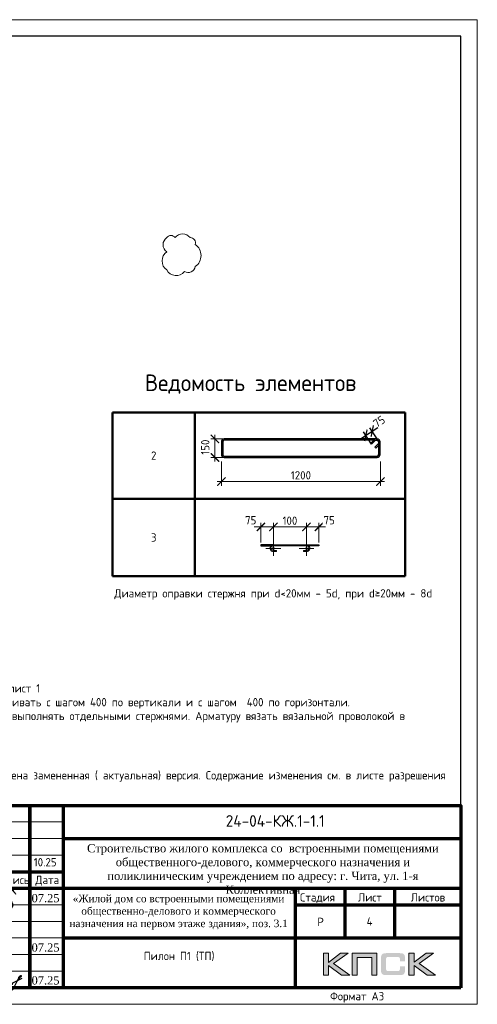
# Model space of a CAD drawing. Header units: millimetres. Extents: x 349531 to 1063351, y -131924 to 96186.
# Tile 147 of 230: x 665152 to 678961, y -117668 to -87968. Entities that reach past the tile are written whole.
import ezdxf
from ezdxf.enums import TextEntityAlignment as Align

# ---------------------------------------------------------------- set-up
doc = ezdxf.new("R2010")
doc.units = ezdxf.units.MM
doc.linetypes.add('CENTER2', pattern=[28.575, 19.05, -3.175, 3.175, -3.175])
doc.linetypes.add('GOST2.303 4', pattern=[7, 5, -2, 0])
for name, color, linetype in [('PDF7_Text', 7, 'Continuous'), ('PDF8_Text', 7, 'Continuous'), ('Рамка печать', 7, 'Continuous'), ('ТОЛСТЫЕ_ОСНОВНЫЕ', 6, 'Continuous')]:
    doc.layers.add(name, color=color, linetype=linetype)
for name, color, linetype, lineweight in [('Арм_шпильки', 143, 'Continuous', 18), ('Выноски', 20, 'Continuous', 20), ('Каркасы ригель', 3, 'Continuous', 0), ('Осевая', 10, 'CENTER2', 20), ('подоснова', 151, 'Continuous', 5), ('поз.', 2, 'Continuous', 25), ('размер', 1, 'Continuous', 25), ('РАЗМЕРЫ', 1, 'Continuous', 9), ('Рамка', 7, 'Continuous', 70), ('Текст', 7, 'Continuous', 25), ('ТОНКИЕ', 7, 'Continuous', 9)]:
    doc.layers.add(name, color=color, linetype=linetype, lineweight=lineweight)
doc.styles.add('GOST 2.304', font='CS_Gost2304.shx')
doc.styles.add('GOST-2.304_Type-B', font='GOST_Common.ttf')
doc.styles.add('PDF Times New Roman', font='times.ttf')
doc.styles.add('style1', font='GOST_Common.ttf', dxfattribs={"height": 500})
doc.styles.add('ГОСТ', font='GOST_Common.ttf')
doc.dimstyles.new('мой', dxfattribs={"dimscale": 100, "dimtxt": 2.5, "dimasz": 2.5, "dimexe": 1.25, "dimexo": 0.625, "dimtad": 1, "dimdec": 0, "dimtxsty": 'GOST-2.304_Type-B', "dimblk": 'ARCHTICK', "dimcen": 2.5, "dimdle": 2, "dimaunit": 1, "dimadec": 1, "dimazin": 2, "dimtfac": 1, "dimtdec": 0, "dimtmove": 1, "dimatfit": 3, "dimfxl": 1, "dimtfill": 1, "dimlwd": -1, "dimlwe": -1, "dimarcsym": 0})
doc.dimstyles.new('мой 25', dxfattribs={"dimscale": 100, "dimtxt": 2.5, "dimasz": 2.5, "dimexe": 1.25, "dimexo": 0.625, "dimtad": 1, "dimdec": 0, "dimlfac": 0.5, "dimtxsty": 'GOST-2.304_Type-B', "dimblk": 'ARCHTICK', "dimcen": 2.5, "dimdle": 1.25, "dimaunit": 1, "dimadec": 1, "dimazin": 2, "dimtfac": 1, "dimtdec": 0, "dimtmove": 1, "dimatfit": 3, "dimfxl": 6, "dimfxlon": 1, "dimtfill": 1, "dimlwd": -1, "dimlwe": -1, "dimarcsym": 0})
doc.dimstyles.new('СПДС', dxfattribs={"dimscale": 100, "dimtxt": 2.5, "dimasz": 2.5, "dimexe": 1.25, "dimexo": 0, "dimtad": 1, "dimdec": 0, "dimtxsty": 'GOST-2.304_Type-B', "dimblk": 'ARCHTICK', "dimcen": 2.5, "dimdle": 2, "dimadec": 0, "dimazin": 2, "dimtfac": 0.75, "dimtdec": 0, "dimtmove": 1, "dimatfit": 3, "dimfxl": 1, "dimtolj": 1, "dimarcsym": 1})

# ---------------------------------------------------------------- blocks, each defined once
blk = doc.blocks.new('*T493')
at = {"layer": 'Выноски', "color": 0, "linetype": 'ByBlock', "lineweight": 50, "transparency": 16777216}
for p, q in [((0, 0), (8834, 0)), ((0, 0), (0, -4943)), ((2484, 0), (2484, -4943)), ((8834, 0), (8834, -4943)), ((0, -2606), (8834, -2606)), ((0, -4943), (8834, -4943))]:
    blk.add_line(p, q, dxfattribs=at)
at = {"layer": 'Выноски', "color": 0, "transparency": 16777216, "char_height": 250, "width": 2183.67, "attachment_point": 5, "style": 'GOST-2.304_Type-B'}
for s, insert in [('2', (1242, -1303)), ('3', (1242, -3774))]:
    blk.add_mtext(s, dxfattribs=dict(at, insert=insert))
blk = doc.blocks.new('*U490')
for p, q in [((-8, 0), (-7, 7.2)), ((-7, -7.2), (-8, 0)), ((-7, 7.2), (-4.2, 14)), ((-4.2, 14), (0.2, 19.8)), ((0.2, 19.8), (6, 24.2)), ((6, 24.2), (12.8, 27)), ((12.8, 27), (20, 28)), ((44, 28), (20, 28)), ((20, 20), (44, 20)), ((44, 20), (44, 28)), ((262.7, 28), (286.7, 28)), ((262.7, 20), (262.7, 28)), ((286.7, 20), (262.7, 20)), ((293.9, 27), (286.7, 28)), ((300.7, 24.2), (293.9, 27)), ((306.5, 19.8), (300.7, 24.2)), ((310.9, 14), (306.5, 19.8)), ((313.7, 7.2), (310.9, 14)), ((314.7, 0), (313.7, 7.2)), ((-4.2, -14), (-7, -7.2)), ((0.2, -19.8), (-4.2, -14)), ((6, -24.2), (0.2, -19.8)), ((12.8, -27), (6, -24.2)), ((20, -28), (12.8, -27)), ((20, -28), (286.7, -28)), ((286.7, -28), (293.9, -27)), ((293.9, -27), (300.7, -24.2)), ((300.7, -24.2), (306.5, -19.8)), ((306.5, -19.8), (310.9, -14)), ((310.9, -14), (313.7, -7.2)), ((313.7, -7.2), (314.7, 0))]:
    blk.add_line(p, q)
at = {"color": 0, "linetype": 'ByBlock', "lineweight": -2}
for p, q in [((0, 0), (0.7, 5.2)), ((0.7, 5.2), (2.7, 10)), ((2.7, 10), (5.9, 14.1)), ((5.9, 14.1), (10, 17.3)), ((10, 17.3), (14.8, 19.3)), ((14.8, 19.3), (20, 20)), ((291.8, 19.3), (286.7, 20)), ((296.7, 17.3), (291.8, 19.3)), ((300.8, 14.1), (296.7, 17.3)), ((304, 10), (300.8, 14.1)), ((306, 5.2), (304, 10)), ((306.7, 0), (306, 5.2)), ((0.7, -5.2), (0, 0)), ((2.7, -10), (0.7, -5.2)), ((5.9, -14.1), (2.7, -10)), ((10, -17.3), (5.9, -14.1)), ((14.8, -19.3), (10, -17.3)), ((20, -20), (14.8, -19.3)), ((20, -20), (286.7, -20)), ((286.7, -20), (291.8, -19.3)), ((291.8, -19.3), (296.7, -17.3)), ((296.7, -17.3), (300.8, -14.1)), ((300.8, -14.1), (304, -10)), ((304, -10), (306, -5.2)), ((306, -5.2), (306.7, 0))]:
    blk.add_line(p, q, dxfattribs=at)
at = {"style": 'GOST 2.304', "oblique": 15, "flags": 9}
for tag, p in [('ДИАМЕТР', (117.8, -62.2)), ('ДЛИНА', (118.1, -72.5)), ('ПОЗИЦИЯ', (118, -56.6)), ('КЛАСС', (118, -67.8)), ('МАССА', (118.7, -78.2))]:
    blk.add_attdef(tag, p, '', height=2.5, dxfattribs=at)
blk = doc.blocks.new('_ArchTick')
at = {"color": 0, "linetype": 'ByBlock', "const_width": 0.15}
blk.add_lwpolyline([(-0.5, -0.5), (0.5, 0.5)], dxfattribs=at)
blk = doc.blocks.new('*D492')
at = {"layer": 'DEFPOINTS', "color": 0, "lineweight": 50, "transparency": 16777216}
for p in [(673807, -103268), (672807, -103805), (673807, -103804)]:
    blk.add_point(p, dxfattribs=at)
at = {"layer": 'РАЗМЕРЫ', "color": 0, "linetype": 'Continuous', "transparency": 16777216}
for p, q in [((672607, -103268), (674007, -103268)), ((672807, -103743), (672807, -103143)), ((673807, -103742), (673807, -103143))]:
    blk.add_line(p, q, dxfattribs=at)
at = {"layer": 'РАЗМЕРЫ', "color": 0, "transparency": 16777216, "xscale": 250, "yscale": 250, "zscale": 250, "rotation": 180}
blk.add_blockref('_ArchTick', (672807, -103268), dxfattribs=at)
at = {"layer": 'РАЗМЕРЫ', "color": 0, "transparency": 16777216, "xscale": 250, "yscale": 250, "zscale": 250}
blk.add_blockref('_ArchTick', (673807, -103268), dxfattribs=at)
at = {"layer": 'РАЗМЕРЫ', "color": 0, "transparency": 16777216, "insert": (673307, -103080), "char_height": 250, "attachment_point": 5, "style": 'GOST-2.304_Type-B', "bg_fill": 3, "box_fill_scale": 1.1, "bg_fill_color": 256, "bg_fill_true_color": 13158600, "bg_fill_transparency": 0}
blk.add_mtext('100', dxfattribs=at)
blk = doc.blocks.new('*D498')
at = {"layer": 'DEFPOINTS', "color": 0}
for p in [(672431, -103804), (672807, -103805)]:
    blk.add_point(p, dxfattribs=at)
at = {"layer": 'РАЗМЕРЫ', "color": 0, "linetype": 'Continuous'}
for p, q in [((673007, -103268), (672231, -103268)), ((672431, -103742), (672431, -103143)), ((672807, -103743), (672807, -103143))]:
    blk.add_line(p, q, dxfattribs=at)
at = {"layer": 'РАЗМЕРЫ', "color": 0, "xscale": 250, "yscale": 250, "zscale": 250, "rotation": 180}
blk.add_blockref('_ArchTick', (672431, -103268), dxfattribs=at)
at = {"layer": 'РАЗМЕРЫ', "color": 0, "xscale": 250, "yscale": 250, "zscale": 250}
blk.add_blockref('_ArchTick', (672807, -103268), dxfattribs=at)
at = {"layer": 'РАЗМЕРЫ', "color": 0, "insert": (672124, -103066), "char_height": 250, "attachment_point": 5, "style": 'GOST-2.304_Type-B', "bg_fill": 3, "box_fill_scale": 1.1, "bg_fill_color": 256, "bg_fill_true_color": 13158600, "bg_fill_transparency": 0}
blk.add_mtext('75', dxfattribs=at)
at = {"layer": 'DEFPOINTS', "color": 0}
blk.add_point((672431, -103268), dxfattribs=at)
blk = doc.blocks.new('*D499')
at = {"layer": 'DEFPOINTS', "color": 0}
for p in [(673807, -103805), (674183, -103804)]:
    blk.add_point(p, dxfattribs=at)
at = {"layer": 'РАЗМЕРЫ', "color": 0, "linetype": 'Continuous'}
for p, q in [((673607, -103268), (674383, -103268)), ((673807, -103743), (673807, -103143)), ((674183, -103742), (674183, -103143))]:
    blk.add_line(p, q, dxfattribs=at)
at = {"layer": 'РАЗМЕРЫ', "color": 0, "xscale": 250, "yscale": 250, "zscale": 250, "rotation": 180}
blk.add_blockref('_ArchTick', (673807, -103268), dxfattribs=at)
at = {"layer": 'РАЗМЕРЫ', "color": 0, "xscale": 250, "yscale": 250, "zscale": 250}
blk.add_blockref('_ArchTick', (674183, -103268), dxfattribs=at)
at = {"layer": 'РАЗМЕРЫ', "color": 0, "insert": (674490, -103066), "char_height": 250, "attachment_point": 5, "style": 'GOST-2.304_Type-B', "bg_fill": 3, "box_fill_scale": 1.1, "bg_fill_color": 256, "bg_fill_true_color": 13158600, "bg_fill_transparency": 0}
blk.add_mtext('75', dxfattribs=at)
at = {"layer": 'DEFPOINTS', "color": 0}
blk.add_point((674183, -103268), dxfattribs=at)
blk = doc.blocks.new('*U510')
at = {"color": 0, "linetype": 'ByBlock', "lineweight": -2}
for p, q in [((-10, 1176.4), (-10, 12.5)), ((-10, 1169.4), (-10, 1176.4)), ((22, 1128), (-3.4, 1153.5)), ((0, 1169.4), (0, 1176.4)), ((0, 1150.1), (0, 12.5)), ((3.7, 1160.6), (29.1, 1135.1)), ((108.8, 1198.9), (12.5, 1198.9)), ((108.8, 1188.9), (12.5, 1188.9)), ((29.1, 1135.1), (22, 1128)), ((53.8, 1159.8), (28.3, 1185.2)), ((38.8, 1188.9), (60.9, 1166.9)), ((60.9, 1166.9), (53.8, 1159.8)), ((121.3, 12.5), (121.3, 1176.4)), ((131.3, 12.5), (131.3, 1176.4)), ((12.5, 0), (108.8, 0)), ((12.5, -10), (108.8, -10))]:
    blk.add_line(p, q, dxfattribs=at)
for centre, radius, start, end in [((12.5, 1176.4), 22.5, 90, 180), ((12.5, 1169.4), 22.5, 180, 225), ((12.5, 1176.4), 12.5, 90, 180), ((12.5, 1169.4), 12.5, 180, 225), ((19.5, 1176.4), 12.5, 45, 90), ((108.8, 1176.4), 22.5, 0, 90), ((108.8, 1176.4), 12.5, 0, 90), ((12.5, 12.5), 22.5, 180, 270), ((12.5, 12.5), 12.5, 180, 270), ((108.8, 12.5), 12.5, 270, 0), ((108.8, 12.5), 22.5, 270, 0)]:
    blk.add_arc(centre, radius, start, end, dxfattribs=at)
at = {"style": 'GOST 2.304', "oblique": 15, "flags": 9}
for tag, p in [('ДИАМЕТР', (-52.8, -63)), ('КЛАСС', (-53, -68.7)), ('ДЛИНА', (-52.5, -73.8)), ('ПОЗИЦИЯ', (-52.3, -58)), ('МАССА', (-52.3, -78.3))]:
    blk.add_attdef(tag, p, '', height=2.5, dxfattribs=at)
blk = doc.blocks.new('*D530')
at = {"layer": 'DEFPOINTS', "color": 0, "transparency": 16777216}
for p in [(671238, -100945), (676037, -101083), (671238, -101900)]:
    blk.add_point(p, dxfattribs=at)
at = {"layer": 'РАЗМЕРЫ', "color": 0, "linetype": 'Continuous', "transparency": 16777216}
for p, q in [((671238, -101300), (671238, -102025)), ((676037, -101300), (676037, -102025)), ((676162, -101900), (671113, -101900))]:
    blk.add_line(p, q, dxfattribs=at)
at = {"layer": 'РАЗМЕРЫ', "color": 0, "transparency": 16777216, "xscale": 250, "yscale": 250, "zscale": 250, "rotation": 180}
blk.add_blockref('_ArchTick', (671238, -101900), dxfattribs=at)
at = {"layer": 'РАЗМЕРЫ', "color": 0, "transparency": 16777216, "xscale": 250, "yscale": 250, "zscale": 250}
blk.add_blockref('_ArchTick', (676037, -101900), dxfattribs=at)
at = {"layer": 'РАЗМЕРЫ', "color": 0, "transparency": 16777216, "insert": (673638, -101712), "char_height": 250, "attachment_point": 5, "style": 'GOST-2.304_Type-B', "bg_fill": 3, "box_fill_scale": 1.1, "bg_fill_color": 256, "bg_fill_true_color": 13158600, "bg_fill_transparency": 0}
blk.add_mtext('1200', dxfattribs=at)
blk = doc.blocks.new('*D531')
at = {"layer": 'DEFPOINTS', "color": 0, "transparency": 16777216}
for p in [(671044, -100613), (672553, -100613), (672208, -101173)]:
    blk.add_point(p, dxfattribs=at)
at = {"layer": 'РАЗМЕРЫ', "color": 0, "linetype": 'Continuous', "transparency": 16777216}
for p, q in [((671644, -100613), (670919, -100613)), ((671044, -101298), (671044, -100488)), ((671644, -101173), (670919, -101173))]:
    blk.add_line(p, q, dxfattribs=at)
at = {"layer": 'РАЗМЕРЫ', "color": 0, "transparency": 16777216, "insert": (670751, -100862), "char_height": 250, "attachment_point": 5, "rotation": 90, "style": 'GOST-2.304_Type-B', "bg_fill": 3, "box_fill_scale": 1.1, "bg_fill_color": 256, "bg_fill_true_color": 13158600, "bg_fill_transparency": 0}
blk.add_mtext('150', dxfattribs=at)
at = {"layer": 'РАЗМЕРЫ', "color": 0, "transparency": 16777216, "xscale": 250, "yscale": 250, "zscale": 250}
for p, rotation in [((671044, -100613), 90), ((671044, -101173), 270)]:
    blk.add_blockref('_ArchTick', p, dxfattribs=dict(at, rotation=rotation))
blk = doc.blocks.new('*U1380')
at = {"layer": 'ТОЛСТЫЕ_ОСНОВНЫЕ', "color": 6}
blk.add_lwpolyline([(20, 5), (415, 5), (415, 292), (20, 292)], close=True, dxfattribs=at)
at = {"layer": 'ТОНКИЕ'}
blk.add_lwpolyline([(0, 0), (420, 0), (420, 297), (0, 297)], close=True, dxfattribs=at)
at = {"layer": 'Текст', "style": 'style1'}
blk.add_text('Формат А3', height=2.5, dxfattribs=at).set_placement((375.57, 1.2))
blk = doc.blocks.new('11')
at = {"layer": 'Выноски'}
for p, q in [((47885, 66608), (47944, 66700)), ((47944, 66700), (47962, 66737)), ((47962, 66737), (47989, 66781)), ((47989, 66781), (48016, 66806)), ((48016, 66806), (48038, 66823)), ((48038, 66823), (48060, 66786)), ((48060, 66786), (48058, 66769))]:
    blk.add_line(p, q, dxfattribs=at)
blk.add_lwpolyline([(47863, 66761), (47937, 66865), (47843, 66458), (47885, 66564), (47905, 66616), (47954, 66628), (47979, 66606), (47957, 66539), (47937, 66487), (47947, 66458), (47991, 66470), (48051, 66611), (48041, 66569), (48023, 66505), (48023, 66448), (48065, 66448), (48090, 66529), (48110, 66608), (48043, 66369), (47972, 66275), (47954, 66344), (47991, 66389), (48078, 66431), (48142, 66470), (48154, 66441), (48204, 66512), (48246, 66606), (48209, 66455), (48204, 66418), (48295, 66574), (48265, 66463), (48265, 66455), (48312, 66453), (48342, 66529), (48347, 66584), (48337, 66465), (48349, 66453), (48401, 66569), (48443, 66616), (48461, 66678), (48466, 66727), (48436, 66811), (48399, 66754), (48399, 66618), (48389, 66549), (48374, 66507), (48416, 66564), (48441, 66576), (48451, 66524), (48433, 66482), (48419, 66453), (48424, 66428), (48458, 66421)], dxfattribs=at)
blk = doc.blocks.new('яяя')
at = {"lineweight": 30}
for points in [[(345424, 110432), (345425, 110410), (345424, 110397), (345417, 110379), (345406, 110350), (345390, 110319), (345357, 110275), (345310, 110221), (345265, 110176), (345198, 110110), (345161, 110077), (345133, 110066), (345116, 110066), (345102, 110075), (345090, 110091), (345082, 110115), (345074, 110146), (345066, 110182), (345064, 110206), (345067, 110234), (345077, 110278), (345095, 110320), (345114, 110361), (345134, 110395), (345159, 110428), (345195, 110469), (345228, 110506), (345284, 110560), (345331, 110595), (345379, 110625), (345435, 110648), (345486, 110670), (345532, 110686), (345573, 110696), (345605, 110698), (345621, 110695), (345635, 110687), (345648, 110671), (345656, 110649), (345659, 110625), (345659, 110583), (345656, 110553), (345647, 110523), (345635, 110489), (345387, 110033), (345349, 109985), (345311, 109948), (345247, 109889), (345209, 109858), (345192, 109844), (345180, 109837), (345157, 109833), (345150, 109835), (345140, 109842), (345135, 109856), (345138, 109881), (345148, 109892), (345183, 109930), (345267, 110024), (345343, 110105), (345455, 110213), (345617, 110343), (345775, 110456), (345811, 110526), (345838, 110607), (345890, 110740), (345902, 110771), (345698, 110295), (345672, 110226), (345626, 110132), (345572, 110032), (345518, 109953), (345481, 109918), (345497, 110001), (345567, 110147), (345655, 110301), (345760, 110442)], [(345481, 109918), (345476, 109896), (345475, 109874), (345485, 109861), (345506, 109866), (345539, 109891), (345632, 109983), (345968, 110450), (346022, 110527), (346029, 110560), (346027, 110579), (346026, 110590), (346010, 110605), (345993, 110609), (345975, 110601), (345962, 110584), (345954, 110562), (345857, 110421), (345783, 110292), (345741, 110183), (345701, 110079), (345665, 109985), (345660, 109952), (345666, 109929), (345669, 109915), (345682, 109910), (345702, 109914), (345735, 109941), (345846, 110007), (346065, 110160), (346075, 110193), (346070, 110217), (346066, 110236), (346052, 110241), (346030, 110241), (346007, 110228), (345978, 110203), (345960, 110164), (345892, 110010), (345895, 109986), (345904, 109966), (345925, 109964), (345969, 109968), (346045, 110000), (346218, 110114), (346261, 110154), (346280, 110184), (346282, 110210), (346278, 110225), (346263, 110229), (346241, 110222), (346220, 110198), (346162, 110049), (345989, 109904), (345932, 109849), (345906, 109805), (345891, 109739), (345890, 109690), (345899, 109652), (345924, 109647), (345956, 109655), (345980, 109674), (346058, 109838), (346158, 110046), (346261, 110098), (346314, 110120), (346292, 110079), (346269, 110036), (346261, 110008), (346267, 109998), (346293, 109998), (346363, 110039), (346445, 110095), (346421, 110068), (346414, 110040), (346407, 110011), (346416, 109990), (346466, 109972), (346509, 109977), (346574, 109984), (347172, 110293)], [(346586, 109971), (346543, 109917), (346509, 109873), (346489, 109825), (346475, 109767), (346472, 109710), (346478, 109675), (346485, 109641), (346501, 109621), (346517, 109602), (346542, 109589), (346568, 109592), (346605, 109620), (346680, 109731), (346736, 109842), (346865, 110115), (346962, 110290), (346969, 110318), (346979, 110360), (347013, 110403), (347056, 110434), (347091, 110450), (347109, 110450), (347121, 110434), (347115, 110405), (347072, 110355), (347012, 110307), (346924, 110222)]]:
    blk.add_lwpolyline(points, dxfattribs=at)
blk = doc.blocks.new('Патрушев')
at = {"color": 5, "lineweight": 25}
blk.add_lwpolyline([(58.5, -35.1), (59.7, -32), (60.2, -29.8), (60.5, -28.8), (60.8, -27.6), (61.1, -26.3), (61.4, -24.7), (61.6, -23), (61.8, -21.6), (61.8, -20.5), (61.7, -19.5), (61.5, -18.6), (61.3, -17.9), (61, -17.3), (60.6, -16.9), (60.5, -16.7), (60.4, -16.6), (60.3, -16.5), (60, -16.4), (59.7, -16.4), (59.6, -16.4), (59.4, -16.5), (59.3, -16.7), (59.3, -17), (59.4, -17.1), (61.8, -21), (63.1, -22.9), (63.7, -23.6), (64.5, -24.6), (65.5, -25.9), (66.4, -27.1), (66.9, -27.7), (67.4, -28.4), (67.7, -28.9), (68, -29.5), (68.4, -30.4), (68.7, -31), (68.8, -31.7), (68.9, -32.2), (68.9, -32.7), (68.9, -33.3), (68.8, -33.8), (68.6, -34.6), (68.3, -35.2), (67.9, -35.7), (67.6, -36.2), (66.9, -36.8), (66.4, -37.1), (65.9, -37.5), (65.3, -37.9), (64.8, -38.1), (64.1, -38.3), (63.6, -38.4), (62.5, -38.5), (61.6, -38.5), (60.9, -38.4), (60.1, -38.3), (59.3, -38), (58.4, -37.7), (57.7, -37.5), (56.6, -37.3), (55.9, -36.9), (54.9, -36.3), (53.8, -35.7), (53.1, -35.2), (52.2, -34.7), (51.3, -34.1), (50.1, -33.3), (49.1, -32.3), (48, -31.1), (47.1, -29.9), (46.1, -28.7), (45.2, -27.6), (44.7, -26.5), (44.3, -25.1), (44, -24.3), (44, -23.3), (43.9, -22.5), (44, -21.5), (44.2, -20.6), (44.5, -20), (44.7, -19.1), (45, -18.2), (45.5, -17.4), (45.8, -16.9), (46.4, -16.1), (47, -15.5), (47.8, -14.8), (48.6, -14.3), (49.4, -13.8), (50.5, -13.3), (51.6, -12.9), (52.7, -12.5), (54.2, -12.1), (55.4, -11.9), (56.9, -11.8), (58.3, -11.8), (59.6, -11.9), (61, -12.1), (62.7, -12.4), (64.5, -12.9), (66.2, -13.6), (67.6, -14.3), (68.9, -15.1), (70, -16.3), (71.1, -17.5), (71.7, -18.3), (72.3, -19.3)], dxfattribs=at)
blk = doc.blocks.new('штамп кж1.1')
at = {"layer": 'Рамка печать', "lineweight": 20}
h = blk.add_hatch(color=0, dxfattribs=at)
h.paths.add_polyline_path([(419458, -85094), (419234, -85094), (418867, -85370), (418867, -85094), (418712, -85094), (418712, -85757), (418867, -85757), (418867, -85466), (419264, -85757), (419512, -85757), (419019, -85406)])
h.paths.add_polyline_path([(419737, -85219), (420175, -85219), (420175, -85757), (420329, -85757), (420329, -85094), (420165, -85094), (419583, -85094), (419583, -85251), (419583, -85757), (419737, -85757)])
h.paths.add_polyline_path([(421451, -85091), (421295, -85091), (421295, -85754), (421451, -85754), (421451, -85462), (421847, -85754), (422095, -85754), (421602, -85403), (422041, -85091), (421818, -85091), (421451, -85367)])
blk.add_hatch(color=204, dxfattribs=at).paths.add_polyline_path([(421166, -85165), (421164, -85157), (421161, -85151), (421158, -85145), (421154, -85139), (421151, -85134), (421147, -85129), (421143, -85124), (421139, -85120), (421133, -85117), (421128, -85113), (421122, -85109), (421115, -85107), (421108, -85104), (421100, -85101), (421093, -85099), (421075, -85096), (421056, -85093), (421035, -85092), (421012, -85091), (420617, -85091), (420594, -85092), (420573, -85093), (420553, -85096), (420536, -85099), (420528, -85102), (420521, -85104), (420514, -85107), (420508, -85110), (420502, -85113), (420496, -85117), (420491, -85120), (420486, -85124), (420482, -85129), (420478, -85134), (420474, -85139), (420471, -85145), (420468, -85151), (420466, -85158), (420463, -85165), (420461, -85172), (420457, -85188), (420455, -85206), (420453, -85226), (420453, -85248), (420453, -85596), (420453, -85618), (420455, -85638), (420457, -85656), (420461, -85673), (420463, -85680), (420466, -85687), (420468, -85694), (420471, -85700), (420474, -85705), (420478, -85711), (420482, -85716), (420486, -85720), (420491, -85725), (420496, -85728), (420502, -85731), (420508, -85735), (420514, -85738), (420521, -85740), (420528, -85743), (420536, -85745), (420553, -85749), (420573, -85751), (420594, -85753), (420617, -85754), (421012, -85754), (421035, -85753), (421056, -85752), (421075, -85749), (421092, -85746), (421100, -85743), (421108, -85741), (421115, -85738), (421122, -85735), (421128, -85732), (421133, -85728), (421139, -85725), (421143, -85720), (421147, -85716), (421151, -85711), (421154, -85706), (421158, -85700), (421161, -85694), (421164, -85688), (421166, -85680), (421169, -85673), (421172, -85656), (421175, -85639), (421176, -85618), (421177, -85596), (421177, -85487), (421022, -85487), (421022, -85576), (421022, -85582), (421021, -85588), (421020, -85594), (421019, -85599), (421017, -85604), (421015, -85608), (421012, -85612), (421008, -85616), (421005, -85619), (421001, -85622), (420996, -85624), (420991, -85626), (420987, -85627), (420981, -85628), (420974, -85628), (420968, -85629), (420649, -85629), (420644, -85628), (420639, -85628), (420635, -85626), (420631, -85624), (420627, -85621), (420624, -85618), (420620, -85615), (420617, -85611), (420615, -85607), (420613, -85603), (420611, -85598), (420609, -85593), (420607, -85584), (420607, -85574), (420607, -85256), (420607, -85250), (420607, -85245), (420609, -85240), (420610, -85235), (420611, -85231), (420613, -85228), (420616, -85225), (420619, -85221), (420622, -85218), (420626, -85216), (420630, -85214), (420634, -85212), (420639, -85211), (420643, -85210), (420649, -85210), (420654, -85210), (420968, -85210), (420974, -85210), (420981, -85210), (420986, -85212), (420991, -85213), (420996, -85215), (421000, -85217), (421004, -85220), (421008, -85223), (421011, -85227), (421014, -85231), (421017, -85235), (421019, -85240), (421020, -85245), (421021, -85250), (421022, -85257), (421022, -85263), (421022, -85336), (421177, -85336), (421177, -85248), (421176, -85226), (421175, -85206), (421172, -85188), (421168, -85172)])
at = {"layer": 'Рамка', "color": 7}
for p, q in [((405358, -83134), (405358, -80634)), ((407358, -83134), (407358, -80634)), ((410858, -81634), (422858, -81634)), ((404358, -82634), (410858, -82634)), ((404358, -83134), (422858, -83134)), ((419358, -83134), (419358, -84634)), ((420858, -83134), (420858, -84634)), ((417858, -83634), (422858, -83634)), ((417858, -83634), (422858, -83634)), ((410858, -84634), (422858, -84634))]:
    blk.add_line(p, q, dxfattribs=at)
at = {"layer": 'Рамка'}
for p, q in [((406358, -86134), (406358, -80634)), ((408358, -86134), (408358, -80634)), ((408358, -80634), (408358, -86134)), ((409858, -80634), (409858, -86134)), ((409858, -86134), (409858, -80634)), ((410858, -80634), (410858, -86134)), ((417858, -83134), (417858, -86134))]:
    blk.add_line(p, q, dxfattribs=at)
at = {"layer": 'Рамка', "color": 7, "lineweight": 15}
for p, q in [((404358, -81134), (410858, -81134)), ((404358, -81634), (410858, -81634)), ((404358, -82134), (410858, -82134)), ((404358, -83634), (410858, -83634)), ((404358, -84134), (410858, -84134)), ((404358, -84634), (410858, -84634)), ((404358, -85134), (410858, -85134)), ((404358, -85634), (410858, -85634))]:
    blk.add_line(p, q, dxfattribs=at)
at = {"layer": 'Рамка'}
blk.add_lwpolyline([(422858, -86134), (404358, -86134), (404358, -80634), (422858, -80634)], close=True, dxfattribs=at)
at = {"layer": 'Рамка печать', "color": 0, "lineweight": 20}
for points in [[(418712, -85757), (418712, -85094), (418867, -85094), (418867, -85370), (419234, -85094), (419458, -85094), (419019, -85406), (419512, -85757), (419264, -85757), (418867, -85466), (418867, -85757), (418712, -85757)], [(419737, -85757), (419737, -85219), (420175, -85219), (420175, -85757), (420329, -85757), (420329, -85094), (420165, -85094), (419583, -85094), (419583, -85251), (419583, -85757), (419737, -85757)], [(421295, -85754), (421295, -85091), (421451, -85091), (421451, -85367), (421818, -85091), (422041, -85091), (421602, -85403), (422095, -85754), (421847, -85754), (421451, -85462), (421451, -85754), (421295, -85754)]]:
    blk.add_lwpolyline(points, close=True, dxfattribs=at)
at = {"color": 5, "xscale": 24.5, "yscale": 24.5, "zscale": 24.5}
blk.add_blockref('Патрушев', (407651, -82836), dxfattribs=at)
at = {"color": 2, "lineweight": 60, "xscale": 0.5, "yscale": 0.5, "zscale": 0.5}
blk.add_blockref('яяя', (236038, -140993), dxfattribs=at)
at = {"layer": 'Выноски', "color": 0}
blk.add_blockref('11', (360773, -151499), dxfattribs=at)
at = {"layer": 'PDF7_Text', "char_height": 248, "attachment_point": 7, "style": 'PDF Times New Roman'}
for s, insert in [('Патрушев', (406387, -83634)), ('07.25', (409908, -83561)), ('07.25', (409908, -85050)), ('Жукова', (406381, -86056)), ('07.25', (409908, -86042))]:
    blk.add_mtext(s, dxfattribs=dict(at, insert=insert))
at = {"layer": 'PDF7_Text', "insert": (406426, -85084), "char_height": 247.95, "attachment_point": 7, "style": 'PDF Times New Roman'}
blk.add_mtext_dynamic_manual_height_columns('{\\C256;Куликов}', width=2000, gutter_width=1250, heights=[0], dxfattribs=at)
at = {"layer": 'PDF8_Text', "char_height": 248, "attachment_point": 7, "style": 'PDF Times New Roman'}
for s, insert in [('ГИП', (404451, -83561)), ('Исполнит.', (404432, -85007)), ('Н.контр.', (404445, -86056))]:
    blk.add_mtext(s, dxfattribs=dict(at, insert=insert))
at = {"layer": 'Текст', "color": 7, "style": 'ГОСТ'}
blk.add_text('24-04-КЖ.1-1.1', height=350, dxfattribs=at).set_placement((417259, -81103), align=Align.MIDDLE_CENTER)
for s, p in [('Изм.', (404622, -82993)), ('Лист', (406561, -82996)), ('N док.', (407423, -82993)), ('Подпись', (408601, -83008)), ('Дата', (410023, -83008)), ('Стадия', (418009, -83534)), ('Лист', (419758, -83534)), ('Листов', (421350, -83534)), ('Р', (418530, -84272))]:
    blk.add_text(s, height=250, dxfattribs=at).set_placement(p)
at = {"layer": 'Текст', "color": 7, "style": 'ГОСТ', "width": 0.9}
blk.add_text('Кол.уч.', height=250, dxfattribs=at).set_placement((405423, -82992))
at = {"layer": 'Текст', "color": 7, "attachment_point": 1, "style": 'ГОСТ'}
for s, width, heights, insert, char_height in [('\\pxqc;{\\fTimes New Roman|b0|i0|c204|p18;\\C256;Строительство жилого комплекса со  встроенными помещениями общественного-делового, коммерческого назначения и поликлиническим учреждением по адресу: г. Чита, ул. 1-я Коллективная}', 11543.07, [0], (411117, -81801), 250), ('\\pxqc;{\\fTimes New Roman|b0|i0|c204|p18;\\C256;«Жилой дом со встроенными помещениями общественно-делового и коммерческого назначения на первом этаже здания», поз. 3.1\\P}', 7000, [1500], (410844, -83331), 225)]:
    blk.add_mtext_dynamic_manual_height_columns(s, width=width, gutter_width=12.5, heights=heights, dxfattribs=dict(at, insert=insert, char_height=char_height))
blk = doc.blocks.new('*T698')
at = {"layer": 'Каркасы ригель', "color": 0, "linetype": 'ByBlock', "lineweight": -2, "transparency": 16777216}
for p, q in [((0, 0), (1500, 0)), ((0, -1000), (1500, -1000))]:
    blk.add_line(p, q, dxfattribs=at)
at = {"layer": 'Каркасы ригель', "color": 0, "linetype": 'ByBlock', "lineweight": 50, "transparency": 16777216}
for p, q in [((0, 0), (0, -1000)), ((1500, 0), (1500, -1000))]:
    blk.add_line(p, q, dxfattribs=at)
at = {"layer": 'Каркасы ригель', "color": 0, "linetype": 'Continuous', "lineweight": 0, "transparency": 16777216, "insert": (750, -500), "char_height": 250, "width": 1000, "attachment_point": 5, "style": 'ГОСТ'}
blk.add_mtext('4', dxfattribs=at)
blk = doc.blocks.new('*D1478')
at = {"layer": 'DEFPOINTS', "color": 0, "lineweight": 50, "transparency": 16777216}
for p in [(675790, -100379), (675964, -100641), (675773, -100768)]:
    blk.add_point(p, dxfattribs=at)
at = {"layer": 'РАЗМЕРЫ', "color": 0, "lineweight": -2, "transparency": 16777216}
for p, q in [((675432, -100616), (675957, -100268)), ((675964, -100641), (675721, -100275)), ((675773, -100768), (675530, -100402))]:
    blk.add_line(p, q, dxfattribs=at)
at = {"layer": 'РАЗМЕРЫ', "color": 0, "lineweight": -2, "transparency": 16777216, "xscale": 250, "yscale": 250, "zscale": 250}
for p, rotation in [((675599, -100506), 213.52746527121), ((675790, -100379), 33.52746527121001)]:
    blk.add_blockref('_ArchTick', p, dxfattribs=dict(at, rotation=rotation))
at = {"layer": 'РАЗМЕРЫ', "color": 0, "transparency": 16777216, "insert": (675998, -100091), "char_height": 250, "attachment_point": 5, "rotation": 33.5275, "style": 'GOST-2.304_Type-B'}
blk.add_mtext('\\A1;75', dxfattribs=at)

msp = doc.modelspace()

# ---------------------------------------------------------------- linework, layer by layer
at = {"layer": 'РАЗМЕРЫ', "color": 240, "true_color": 0xed1f24}
msp.add_lwpolyline([(669589.6, -94542.5, 0.5205671), (669589.6, -94970.1, 0.5205671), (669589.6, -95518.3, 0.5205671), (670125.8, -95568.2, 0.5205671), (670450.9, -95414.2, 0.5205671), (670450.9, -94749.6, 0.5205671), (670294.6, -94542.5, 0.5205671), (669843.8, -94542.5, 0.5205671)], format="xyb", close=True, dxfattribs=at)

# ---------------------------------------------------------------- block references
for name, p in [('*T493', (667954.8, -99813.7)), ('*T698', (674961.4, -114668.3))]:
    msp.add_blockref(name, p)
at = {"lineweight": 30, "xscale": 3.959999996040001, "yscale": 3.959999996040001, "zscale": 3.959999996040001, "rotation": 269.9999999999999}
msp.add_blockref('*U510', (671277.9, -100653.1), dxfattribs=at)
at = {"layer": 'Арм_шпильки', "color": 3, "xscale": 3.75, "yscale": 3.75, "zscale": 3.75, "rotation": 180}
msp.add_blockref('*U490', (673882, -103909.3), dxfattribs=at)
at = {"layer": 'размер'}
msp.add_blockref('штамп кж1.1', (255603, -31034.1), dxfattribs=at)

# ---------------------------------------------------------------- texts
at = {"ltscale": 100, "char_height": 250, "width": 17398.124, "attachment_point": 1, "style": 'GOST-2.304_Type-B'}
for s, insert in [(' Диаметр оправки стержня при d<20мм - 5d, при d≥20мм - 8d', (667858, -105147.3)), ('\\pxi-3,l3,t3,20;1.^IОбщие примечания см. лист 1\\P2.^IШпильки поз.3 устанавливать с шагом 400 по вертикали и с шагом  400 по горизонтали.\\P3.^IАрмирование пилонов  выполнять отдельными стержнями. Арматуру вязать вязальной проволокой в каждом пересечении.', (660459, -108013))]:
    msp.add_mtext(s, dxfattribs=dict(at, insert=insert))
at = {"layer": 'Выноски', "color": 240, "true_color": 0xed1f24, "insert": (659776.7, -110634.7), "char_height": 250, "width": 18219.66, "attachment_point": 1, "style": 'ГОСТ'}
msp.add_mtext('\\pxi-2,l2,sm1;В выделенной области представлена замененная ( актуальная) версия. Содержание изменения см. в листе разрешения на внесение изменений', dxfattribs=at)
at = {"layer": 'РАЗМЕРЫ', "insert": (672118.6, -98960.5), "char_height": 500, "attachment_point": 5, "style": 'GOST-2.304_Type-B'}
msp.add_mtext_dynamic_manual_height_columns('{\\C0;Ведомость элементов}', width=15225.227, gutter_width=15, heights=[0], dxfattribs=at)
at = {"layer": 'Текст', "color": 7, "style": 'ГОСТ'}
msp.add_text('10.25', height=250, dxfattribs=at).set_placement((665575.9, -113507.5))
at = {"layer": 'Текст', "color": 7, "insert": (666461.4, -115668.3), "char_height": 250, "attachment_point": 1, "style": 'ГОСТ'}
msp.add_mtext_dynamic_manual_height_columns('\\pxqc;{\\C256;\\PПилон П1 (ТП) }', width=7000, gutter_width=12.5, heights=[1500], dxfattribs=at)

# ---------------------------------------------------------------- dimensions: what is measured, and where the dimension line sits
at = {"layer": 'РАЗМЕРЫ', "color": 1}
dim = msp.add_linear_dim(base=(675790.5, -100378.9), p1=(675772.9, -100768.4), p2=(675964.4, -100641.5), angle=33.52747, text='75', dimstyle='СПДС', dxfattribs=at)
dim.commit()
dim.dimension.update_dxf_attribs({"geometry": '*D1478', "text_midpoint": (676101.2, -100247), "dimtype": 161})

# ---------------------------------------------------------------- next in the draw order: dimensions: what is measured, and where the dimension line sits
at = {"layer": 'РАЗМЕРЫ'}
dim = msp.add_linear_dim(base=(671238.3, -101899.6), p1=(676037.4, -101083.2), p2=(671238.3, -100945.2), dimstyle='мой 25', override={"dimlfac": 0.25}, dxfattribs=at)
dim.commit()
dim.dimension.update_dxf_attribs({"geometry": '*D530', "text_midpoint": (673637.9, -101712.1)})
dim = msp.add_linear_dim(base=(673807, -103267.8), p1=(672807, -103805), p2=(673807, -103804.3), text='100', dimstyle='мой', dxfattribs=at)
dim.commit()
dim.dimension.update_dxf_attribs({"geometry": '*D492', "text_midpoint": (673307, -103080.3)})

# ---------------------------------------------------------------- next in the draw order: linework, layer by layer
at = {"layer": 'поз.', "linetype": 'GOST2.303 4', "ltscale": 0.4}
for points in [[(672807, -103804.3), (672431, -103804.3), (672431, -103834.3), (672805.7, -103834.5)], [(673807, -103804.3), (674183, -103804.3), (674183, -103834.3), (673808.3, -103834.5)]]:
    msp.add_lwpolyline(points, dxfattribs=at)

# ---------------------------------------------------------------- next in the draw order: dimensions: what is measured, and where the dimension line sits
at = {"layer": 'РАЗМЕРЫ'}
dim = msp.add_linear_dim(base=(671043.6, -100613.5), p1=(672207.6, -101172.8), p2=(672553.3, -100613.5), angle=90, text='150', dimstyle='мой 25', override={"dimlfac": 0.25}, dxfattribs=at)
dim.commit()
dim.dimension.update_dxf_attribs({"geometry": '*D531', "text_midpoint": (670938.5, -100861.6), "dimtype": 160})

# ---------------------------------------------------------------- next in the draw order: dimensions: what is measured, and where the dimension line sits
dim = msp.add_linear_dim(base=(672431, -103267.8), p1=(672807, -103805), p2=(672431, -103804.3), text='75', dimstyle='мой', dxfattribs=at)
dim.commit()
dim.dimension.update_dxf_attribs({"geometry": '*D498', "text_midpoint": (672124.1, -103253.5), "dimtype": 160})
dim = msp.add_linear_dim(base=(674183, -103267.8), p1=(673807, -103805), p2=(674183, -103804.3), angle=180, text='75', dimstyle='мой', dxfattribs=at)
dim.commit()
dim.dimension.update_dxf_attribs({"geometry": '*D499', "text_midpoint": (674489.8, -103253.5), "dimtype": 160})

# ---------------------------------------------------------------- next in the draw order: linework, layer by layer
at = {"layer": 'Осевая', "ltscale": 0.1}
for p, q in [((673031.1, -103920.9), (672582.9, -103920.9)), ((672807, -103696.8), (672807, -104145)), ((674031.1, -103920.9), (673582.8, -103920.9)), ((673807, -103696.8), (673807, -104145))]:
    msp.add_line(p, q, dxfattribs=at)
at = {"layer": 'подоснова'}
for centre in [(672807, -103920.9), (673807, -103920.9)]:
    msp.add_circle(centre, 32, dxfattribs=at)

# ---------------------------------------------------------------- next in the draw order: block references
at = {"xscale": 100, "yscale": 100, "zscale": 100}
msp.add_blockref('*U1380', (636961.4, -117668.3), dxfattribs=at)

doc.saveas('drawing.dxf')
